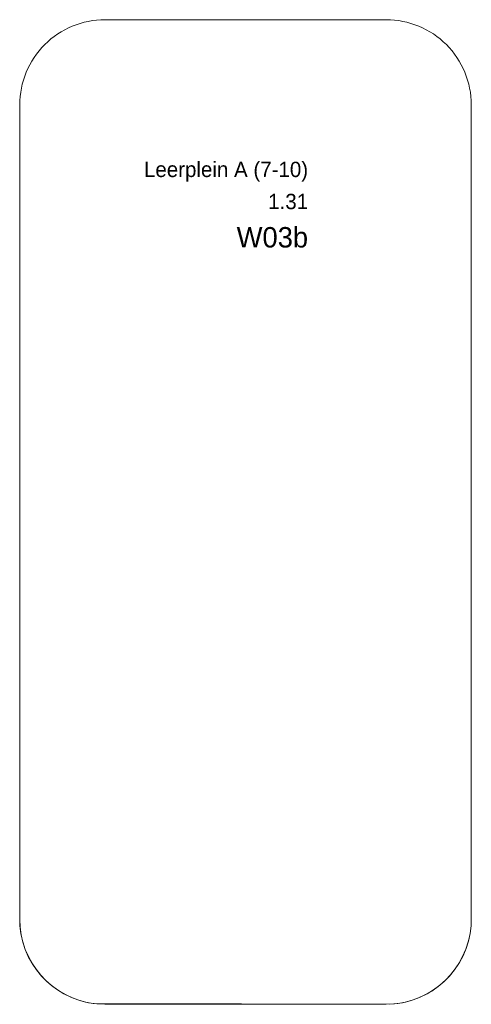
# Model space of a CAD drawing. Header units: millimetres. Extents: x -850 to 154668, y -25041 to 71030.
# Tile 115 of 211: x 9950 to 15251, y 47085 to 58660. Entities that reach past the tile are written whole.
import ezdxf
from ezdxf.enums import TextEntityAlignment as Align

# ---------------------------------------------------------------- set-up
doc = ezdxf.new("R2010")
doc.units = ezdxf.units.MM
doc.header["$MEASUREMENT"] = 0
for name, color, linetype in [('New_Z Ruimtefuncties', 7, 'Continuous'), ('New_Z Ruimtefuncties Zone omranding', 7, 'Continuous'), ('New_Z Ruimtefuncties Zone tekst', 7, 'Continuous')]:
    doc.layers.add(name, color=color, linetype=linetype)
doc.styles.add('GENERATED_STYLE_1', font='txt')
doc.styles.add('GENERATED_STYLE_2', font='txt')

# ---------------------------------------------------------------- blocks, each defined once
blk = doc.blocks.new('Leerplein A (7-10)_1.31_9_2', base_point=(12363, 56466))
at = {"layer": 'New_Z Ruimtefuncties Zone tekst', "color": 2, "lineweight": 0}
for tag, height, style, p in [('ROOM_NAME', 180, 'GENERATED_STYLE_1', (13335, 56990)), ('DUMMY_938', 180, 'GENERATED_STYLE_1', (13335, 57031)), ('ROOM_NUMBER', 180, 'GENERATED_STYLE_1', (13335, 56613)), ('DUMMY_939', 180, 'GENERATED_STYLE_1', (13335, 56654)), ('stWallCovering', 240, 'GENERATED_STYLE_2', (13335, 56222))]:
    blk.add_attdef(tag, text='', height=height, dxfattribs=dict(at, style=style)).set_placement(p, align=Align.TOP_RIGHT)
at = {"layer": 'New_Z Ruimtefuncties Zone tekst', "color": 2, "lineweight": 0, "style": 'GENERATED_STYLE_2'}
blk.add_attdef('DUMMY_940', text='', height=240, dxfattribs=at).set_placement((11391, 56277), align=Align.TOP_LEFT)

msp = doc.modelspace()

# ---------------------------------------------------------------- linework, layer by layer
at = {"layer": 'New_Z Ruimtefuncties Zone omranding', "color": 41, "linetype": 'Continuous', "lineweight": 0, "true_color": 0xffeeaa, "flags": 128}
msp.add_lwpolyline([(9950, 57660, -0.414214), (10950, 58660), (14251, 58660, -0.414214), (15251, 57660), (15248, 48011, -0.392393), (14251, 47085), (10950, 47085, -0.390492), (9951, 48010)], format="xyb", close=True, dxfattribs=at)
at = {"layer": 'New_Z Ruimtefuncties Zone omranding', "color": 41, "linetype": 'Continuous', "lineweight": 0, "true_color": 0xe1e196, "flags": 128}
msp.add_lwpolyline([(9950, 48085, 0.374204), (10812, 47095), (14295, 47085, 0.379064), (15248, 48011), (15251, 57660, 0.414214), (14251, 58660), (10950, 58660, 0.414214), (9950, 57660)], format="xyb", close=True, dxfattribs=at)

# ---------------------------------------------------------------- block references
at = {"layer": 'New_Z Ruimtefuncties', "color": 2, "linetype": 'Continuous', "lineweight": 0}
msp.add_blockref('Leerplein A (7-10)_1.31_9_2', (12363, 56466), dxfattribs=at).add_auto_attribs({'ROOM_NAME': 'Leerplein A (7-10)', 'ROOM_NUMBER': '1.31', 'stWallCovering': 'W03b'})

doc.saveas('drawing.dxf')
